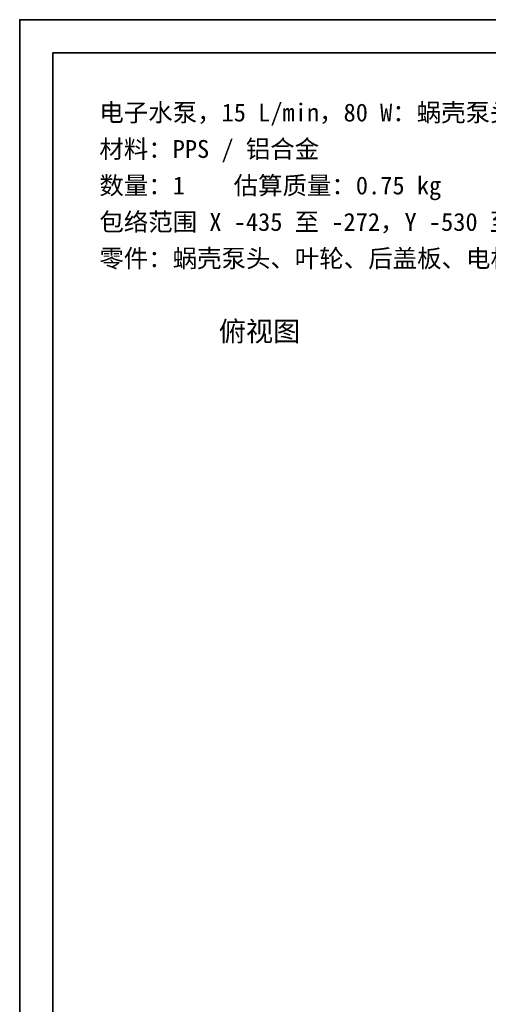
# Model space of a CAD drawing. Header units: millimetres. Extents: x 0 to 420, y 0 to 297.
# Tile 4 of 16: x 0 to 71, y 148 to 297. Entities that reach past the tile are written whole.
import ezdxf
from ezdxf.enums import TextEntityAlignment as Align

# ---------------------------------------------------------------- set-up
doc = ezdxf.new("R2010")
doc.units = ezdxf.units.MM
doc.layers.add('FRAME', color=7, linetype='Continuous', lineweight=35, true_color=0x3c3c3c)
doc.layers.add('TEXT', color=7, linetype='Continuous', lineweight=18, true_color=0x141414)
doc.styles.add('ZH', font='simsun.ttc')

msp = doc.modelspace()

# ---------------------------------------------------------------- linework, layer by layer
at = {"layer": 'FRAME'}
for points in [[(0, 0), (420, 0), (420, 297), (0, 297)], [(5, 5), (415, 5), (415, 292), (5, 292)]]:
    msp.add_lwpolyline(points, close=True, dxfattribs=at)

# ---------------------------------------------------------------- texts
at = {"layer": 'TEXT', "style": 'ZH'}
for s, height, p in [('电子水泵，15 L/min，80 W：蜗壳泵头、叶轮、湿式转子电机、电控端盖、减振支架', 2.7, (12, 283)), ('材料：PPS / 铝合金', 2.7, (12, 277.5)), ('数量：1    估算质量：0.75 kg', 2.7, (12, 272)), ('包络范围 X -435 至 -272，Y -530 至 -419，Z 243 至 346（整车坐标）', 2.7, (12, 266.5)), ('零件：蜗壳泵头、叶轮、后盖板、电机本体、电控端盖、橡胶护套、支架、支架螺栓 ×2', 2.7, (12, 261)), ('俯视图', 3, (30, 250))]:
    msp.add_text(s, height=height, dxfattribs=at).set_placement(p, align=Align.MIDDLE_LEFT)

doc.saveas('drawing.dxf')
